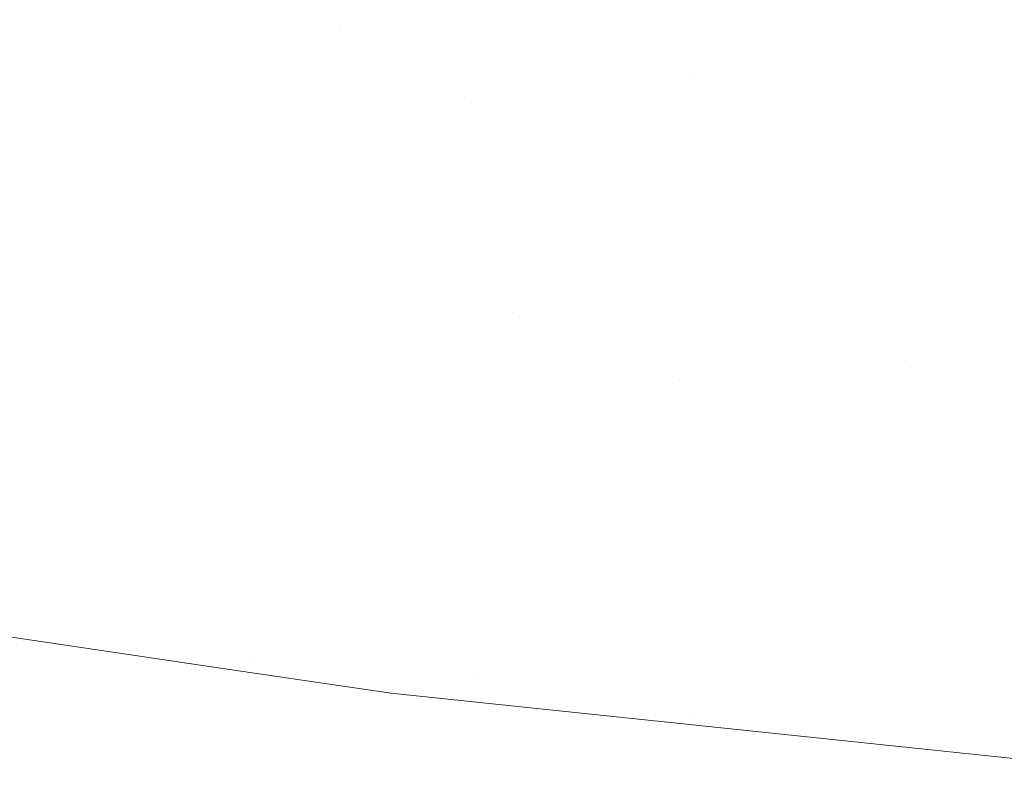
# Model space of a CAD drawing. Header units: centimetres. Extents: x -62 to 63, y 4 to 6.
# Tile 38 of 256: x -61.93 to -61.8994, y 4.202 to 4.2253. Entities that reach past the tile are written whole.
import ezdxf

# ---------------------------------------------------------------- set-up
doc = ezdxf.new("R2010")
doc.units = ezdxf.units.CM
doc.header["$LTSCALE"] = 2.54
doc.layers.add('Lucido design-1', color=7, linetype='Continuous')

# ---------------------------------------------------------------- blocks, each defined once
blk = doc.blocks.new('Gruppo-4-1')
at = {"color": 7, "linetype": 'Continuous', "lineweight": 9}
for points, invisible_edges in [([(-61.917134, 4.228326, -2276.258516), (-61.918616, 4.226704, -2276.260685), (-61.908009, 4.225106, -2276.260685), (-61.906761, 4.226764, -2276.258516)], 15), ([(-61.906761, 4.226764, -2276.985824), (-61.908009, 4.225106, -2276.983655), (-61.918616, 4.226704, -2276.983655), (-61.917134, 4.228326, -2276.985824)], 15), ([(-61.925341, 4.226037, -2276.262924), (-61.92006, 4.225124, -2276.262924), (-61.918616, 4.226704, -2276.260685), (-61.923787, 4.227597, -2276.260685)], 15), ([(-61.923787, 4.227597, -2276.983655), (-61.918616, 4.226704, -2276.983655), (-61.92006, 4.225124, -2276.981416), (-61.925341, 4.226037, -2276.981416)], 15), ([(-61.925341, 4.226037, -2276.262924), (-61.930525, 4.22701, -2276.262924), (-61.932141, 4.225514, -2276.26523), (-61.926852, 4.22452, -2276.26523)], 15), ([(-61.926852, 4.22452, -2276.979109), (-61.932141, 4.225514, -2276.979109), (-61.930525, 4.22701, -2276.981416), (-61.925341, 4.226037, -2276.981416)], 15), ([(-61.909225, 4.223492, -2276.262924), (-61.908009, 4.225106, -2276.260685), (-61.918616, 4.226704, -2276.260685), (-61.92006, 4.225124, -2276.262924)], 15), ([(-61.92006, 4.225124, -2276.981416), (-61.918616, 4.226704, -2276.983655), (-61.908009, 4.225106, -2276.983655), (-61.909225, 4.223492, -2276.981416)], 15), ([(-61.906761, 4.226764, -2276.258516), (-61.908009, 4.225106, -2276.260685), (-61.89709, 4.223774, -2276.260685), (-61.896082, 4.225461, -2276.258516)], 15), ([(-61.896082, 4.225461, -2276.985824), (-61.89709, 4.223774, -2276.983655), (-61.908009, 4.225106, -2276.983655), (-61.906761, 4.226764, -2276.985824)], 15), ([(-61.926852, 4.22452, -2276.26523), (-61.921462, 4.223589, -2276.26523), (-61.92006, 4.225124, -2276.262924), (-61.925341, 4.226037, -2276.262924)], 15), ([(-61.925341, 4.226037, -2276.981416), (-61.92006, 4.225124, -2276.981416), (-61.921462, 4.223589, -2276.979109), (-61.926852, 4.22452, -2276.979109)], 15), ([(-61.926852, 4.22452, -2276.26523), (-61.932141, 4.225514, -2276.26523), (-61.933706, 4.224065, -2276.267604), (-61.928314, 4.223052, -2276.267604)], 15), ([(-61.928314, 4.223052, -2276.976736), (-61.933706, 4.224065, -2276.976736), (-61.932141, 4.225514, -2276.979109), (-61.926852, 4.22452, -2276.979109)], 15), ([(-61.92006, 4.225124, -2276.262924), (-61.921462, 4.223589, -2276.26523), (-61.915978, 4.222723, -2276.26523)], 11), ([(-61.915978, 4.222723, -2276.979109), (-61.921462, 4.223589, -2276.979109), (-61.92006, 4.225124, -2276.981416)], 11), ([(-61.909225, 4.223492, -2276.262924), (-61.92006, 4.225124, -2276.262924), (-61.915978, 4.222723, -2276.26523)], 11), ([(-61.915978, 4.222723, -2276.979109), (-61.92006, 4.225124, -2276.981416), (-61.909225, 4.223492, -2276.981416)], 11), ([(-61.89807, 4.222131, -2276.262924), (-61.89709, 4.223774, -2276.260685), (-61.908009, 4.225106, -2276.260685), (-61.909225, 4.223492, -2276.262924)], 15), ([(-61.909225, 4.223492, -2276.981416), (-61.908009, 4.225106, -2276.983655), (-61.89709, 4.223774, -2276.983655), (-61.89807, 4.222131, -2276.981416)], 15), ([(-61.928314, 4.223052, -2276.267604), (-61.92282, 4.222103, -2276.267604), (-61.921462, 4.223589, -2276.26523), (-61.926852, 4.22452, -2276.26523)], 15), ([(-61.926852, 4.22452, -2276.979109), (-61.921462, 4.223589, -2276.979109), (-61.92282, 4.222103, -2276.976736), (-61.928314, 4.223052, -2276.976736)], 15), ([(-61.928314, 4.223052, -2276.267604), (-61.933706, 4.224065, -2276.267604), (-61.935216, 4.222667, -2276.270043), (-61.929725, 4.221636, -2276.270043)], 15), ([(-61.929725, 4.221636, -2276.974297), (-61.935216, 4.222667, -2276.974297), (-61.933706, 4.224065, -2276.976736), (-61.928314, 4.223052, -2276.976736)], 15), ([(-61.915978, 4.222723, -2276.26523), (-61.921462, 4.223589, -2276.26523), (-61.92282, 4.222103, -2276.267604), (-61.917229, 4.22122, -2276.267604)], 15), ([(-61.917229, 4.22122, -2276.976736), (-61.92282, 4.222103, -2276.976736), (-61.921462, 4.223589, -2276.979109), (-61.915978, 4.222723, -2276.979109)], 15), ([(-61.915978, 4.222723, -2276.26523), (-61.910406, 4.221924, -2276.26523), (-61.909225, 4.223492, -2276.262924)], 11), ([(-61.909225, 4.223492, -2276.981416), (-61.910406, 4.221924, -2276.979109), (-61.915978, 4.222723, -2276.979109)], 11), ([(-61.909225, 4.223492, -2276.262924), (-61.910406, 4.221924, -2276.26523), (-61.899023, 4.220535, -2276.26523), (-61.89807, 4.222131, -2276.262924)], 15), ([(-61.89807, 4.222131, -2276.981416), (-61.899023, 4.220535, -2276.979109), (-61.910406, 4.221924, -2276.979109), (-61.909225, 4.223492, -2276.981416)], 15), ([(-61.929725, 4.221636, -2276.270043), (-61.92413, 4.220669, -2276.270043), (-61.92282, 4.222103, -2276.267604), (-61.928314, 4.223052, -2276.267604)], 15), ([(-61.928314, 4.223052, -2276.976736), (-61.92282, 4.222103, -2276.976736), (-61.92413, 4.220669, -2276.974297), (-61.929725, 4.221636, -2276.974297)], 15), ([(-61.917229, 4.22122, -2276.267604), (-61.911549, 4.220406, -2276.267604), (-61.910406, 4.221924, -2276.26523), (-61.915978, 4.222723, -2276.26523)], 15), ([(-61.915978, 4.222723, -2276.979109), (-61.910406, 4.221924, -2276.979109), (-61.911549, 4.220406, -2276.976736), (-61.917229, 4.22122, -2276.976736)], 15), ([(-61.929725, 4.221636, -2276.270043), (-61.935216, 4.222667, -2276.270043), (-61.936668, 4.221323, -2276.272546), (-61.931082, 4.220274, -2276.272546)], 15), ([(-61.931082, 4.220274, -2276.971794), (-61.936668, 4.221323, -2276.971794), (-61.935216, 4.222667, -2276.974297), (-61.929725, 4.221636, -2276.974297)], 15), ([(-61.917229, 4.22122, -2276.267604), (-61.92282, 4.222103, -2276.267604), (-61.92413, 4.220669, -2276.270043), (-61.918437, 4.21977, -2276.270043)], 15), ([(-61.918437, 4.21977, -2276.974297), (-61.92413, 4.220669, -2276.974297), (-61.92282, 4.222103, -2276.976736), (-61.917229, 4.22122, -2276.976736)], 15), ([(-61.899946, 4.21899, -2276.267604), (-61.899023, 4.220535, -2276.26523), (-61.910406, 4.221924, -2276.26523), (-61.911549, 4.220406, -2276.267604)], 15), ([(-61.911549, 4.220406, -2276.976736), (-61.910406, 4.221924, -2276.979109), (-61.899023, 4.220535, -2276.979109), (-61.899946, 4.21899, -2276.976736)], 15), ([(-61.931082, 4.220274, -2276.272546), (-61.92539, 4.21929, -2276.272546), (-61.92413, 4.220669, -2276.270043), (-61.929725, 4.221636, -2276.270043)], 15), ([(-61.929725, 4.221636, -2276.974297), (-61.92413, 4.220669, -2276.974297), (-61.92539, 4.21929, -2276.971794), (-61.931082, 4.220274, -2276.971794)], 15), ([(-61.918437, 4.21977, -2276.270043), (-61.912652, 4.21894, -2276.270043), (-61.911549, 4.220406, -2276.267604), (-61.917229, 4.22122, -2276.267604)], 15), ([(-61.917229, 4.22122, -2276.976736), (-61.911549, 4.220406, -2276.976736), (-61.912652, 4.21894, -2276.974297), (-61.918437, 4.21977, -2276.974297)], 15), ([(-61.918437, 4.21977, -2276.270043), (-61.92413, 4.220669, -2276.270043), (-61.92539, 4.21929, -2276.272546), (-61.919598, 4.218376, -2276.272546)], 15), ([(-61.919598, 4.218376, -2276.971794), (-61.92539, 4.21929, -2276.971794), (-61.92413, 4.220669, -2276.974297), (-61.918437, 4.21977, -2276.974297)], 15), ([(-61.932381, 4.218969, -2276.275111), (-61.926596, 4.21797, -2276.275111), (-61.92539, 4.21929, -2276.272546), (-61.931082, 4.220274, -2276.272546)], 15), ([(-61.931082, 4.220274, -2276.971794), (-61.92539, 4.21929, -2276.971794), (-61.926596, 4.21797, -2276.969229), (-61.932381, 4.218969, -2276.969229)], 15), ([(-61.911549, 4.220406, -2276.267604), (-61.912652, 4.21894, -2276.270043), (-61.900836, 4.217498, -2276.270043), (-61.899946, 4.21899, -2276.267604)], 15), ([(-61.899946, 4.21899, -2276.976736), (-61.900836, 4.217498, -2276.974297), (-61.912652, 4.21894, -2276.974297), (-61.911549, 4.220406, -2276.976736)], 15), ([(-61.888069, 4.217871, -2276.267604), (-61.887372, 4.219438, -2276.26523), (-61.899023, 4.220535, -2276.26523), (-61.899946, 4.21899, -2276.267604)], 15), ([(-61.899946, 4.21899, -2276.976736), (-61.899023, 4.220535, -2276.979109), (-61.887372, 4.219438, -2276.979109), (-61.888069, 4.217871, -2276.976736)], 15), ([(-61.919598, 4.218376, -2276.272546), (-61.913713, 4.217531, -2276.272546), (-61.912652, 4.21894, -2276.270043), (-61.918437, 4.21977, -2276.270043)], 15), ([(-61.918437, 4.21977, -2276.974297), (-61.912652, 4.21894, -2276.974297), (-61.913713, 4.217531, -2276.971794), (-61.919598, 4.218376, -2276.971794)], 15), ([(-61.919598, 4.218376, -2276.272546), (-61.92539, 4.21929, -2276.272546), (-61.926596, 4.21797, -2276.275111), (-61.92071, 4.21704, -2276.275111)], 15), ([(-61.92071, 4.21704, -2276.969229), (-61.926596, 4.21797, -2276.969229), (-61.92539, 4.21929, -2276.971794), (-61.919598, 4.218376, -2276.971794)], 15), ([(-61.93362, 4.217726, -2276.277736), (-61.927747, 4.216711, -2276.277736), (-61.926596, 4.21797, -2276.275111), (-61.932381, 4.218969, -2276.275111)], 15), ([(-61.932381, 4.218969, -2276.969229), (-61.926596, 4.21797, -2276.969229), (-61.927747, 4.216711, -2276.966604), (-61.93362, 4.217726, -2276.966604)], 15), ([(-61.901692, 4.216065, -2276.272546), (-61.900836, 4.217498, -2276.270043), (-61.912652, 4.21894, -2276.270043), (-61.913713, 4.217531, -2276.272546)], 15), ([(-61.913713, 4.217531, -2276.971794), (-61.912652, 4.21894, -2276.974297), (-61.900836, 4.217498, -2276.974297), (-61.901692, 4.216065, -2276.971794)], 15), ([(-61.899946, 4.21899, -2276.267604), (-61.900836, 4.217498, -2276.270043), (-61.888741, 4.21636, -2276.270043), (-61.888069, 4.217871, -2276.267604)], 15), ([(-61.888069, 4.217871, -2276.976736), (-61.888741, 4.21636, -2276.974297), (-61.900836, 4.217498, -2276.974297), (-61.899946, 4.21899, -2276.976736)], 15), ([(-61.92071, 4.21704, -2276.275111), (-61.914729, 4.216182, -2276.275111), (-61.913713, 4.217531, -2276.272546), (-61.919598, 4.218376, -2276.272546)], 15), ([(-61.919598, 4.218376, -2276.971794), (-61.913713, 4.217531, -2276.971794), (-61.914729, 4.216182, -2276.969229), (-61.92071, 4.21704, -2276.969229)], 15), ([(-61.92071, 4.21704, -2276.275111), (-61.926596, 4.21797, -2276.275111), (-61.927747, 4.216711, -2276.277736), (-61.92177, 4.215767, -2276.277736)], 15), ([(-61.92177, 4.215767, -2276.966604), (-61.927747, 4.216711, -2276.966604), (-61.926596, 4.21797, -2276.969229), (-61.92071, 4.21704, -2276.969229)], 15), ([(-61.934795, 4.216546, -2276.280418), (-61.928837, 4.215517, -2276.280418), (-61.927747, 4.216711, -2276.277736), (-61.93362, 4.217726, -2276.277736)], 15), ([(-61.93362, 4.217726, -2276.966604), (-61.927747, 4.216711, -2276.966604), (-61.928837, 4.215517, -2276.963922), (-61.934795, 4.216546, -2276.963922)], 15), ([(-61.913713, 4.217531, -2276.272546), (-61.914729, 4.216182, -2276.275111), (-61.902512, 4.214692, -2276.275111), (-61.901692, 4.216065, -2276.272546)], 15), ([(-61.901692, 4.216065, -2276.971794), (-61.902512, 4.214692, -2276.969229), (-61.914729, 4.216182, -2276.969229), (-61.913713, 4.217531, -2276.971794)], 15), ([(-61.889388, 4.214906, -2276.272546), (-61.888741, 4.21636, -2276.270043), (-61.900836, 4.217498, -2276.270043), (-61.901692, 4.216065, -2276.272546)], 15), ([(-61.901692, 4.216065, -2276.971794), (-61.900836, 4.217498, -2276.974297), (-61.888741, 4.21636, -2276.974297), (-61.889388, 4.214906, -2276.971794)], 15), ([(-61.92177, 4.215767, -2276.277736), (-61.915698, 4.214896, -2276.277736), (-61.914729, 4.216182, -2276.275111), (-61.92071, 4.21704, -2276.275111)], 15), ([(-61.92071, 4.21704, -2276.969229), (-61.914729, 4.216182, -2276.969229), (-61.915698, 4.214896, -2276.966604), (-61.92177, 4.215767, -2276.966604)], 15), ([(-61.92177, 4.215767, -2276.277736), (-61.927747, 4.216711, -2276.277736), (-61.928837, 4.215517, -2276.280418), (-61.922776, 4.21456, -2276.280418)], 15), ([(-61.922776, 4.21456, -2276.963922), (-61.928837, 4.215517, -2276.963922), (-61.927747, 4.216711, -2276.966604), (-61.92177, 4.215767, -2276.966604)], 15), ([(-61.935903, 4.215434, -2276.283155), (-61.929867, 4.214391, -2276.283155), (-61.928837, 4.215517, -2276.280418), (-61.934795, 4.216546, -2276.280418)], 15), ([(-61.934795, 4.216546, -2276.963922), (-61.928837, 4.215517, -2276.963922), (-61.929867, 4.214391, -2276.961185), (-61.935903, 4.215434, -2276.961185)], 15), ([(-61.914729, 4.216182, -2276.275111), (-61.915698, 4.214896, -2276.277736), (-61.909536, 4.214101, -2276.277736)], 11), ([(-61.909536, 4.214101, -2276.966604), (-61.915698, 4.214896, -2276.966604), (-61.914729, 4.216182, -2276.969229)], 11), ([(-61.902512, 4.214692, -2276.275111), (-61.914729, 4.216182, -2276.275111), (-61.909536, 4.214101, -2276.277736)], 11), ([(-61.909536, 4.214101, -2276.966604), (-61.914729, 4.216182, -2276.969229), (-61.902512, 4.214692, -2276.969229)], 11), ([(-61.901692, 4.216065, -2276.272546), (-61.902512, 4.214692, -2276.275111), (-61.890007, 4.213514, -2276.275111), (-61.889388, 4.214906, -2276.272546)], 15), ([(-61.889388, 4.214906, -2276.971794), (-61.890007, 4.213514, -2276.969229), (-61.902512, 4.214692, -2276.969229), (-61.901692, 4.216065, -2276.971794)], 15), ([(-61.922776, 4.21456, -2276.280418), (-61.916616, 4.213676, -2276.280418), (-61.915698, 4.214896, -2276.277736), (-61.92177, 4.215767, -2276.277736)], 15), ([(-61.92177, 4.215767, -2276.966604), (-61.915698, 4.214896, -2276.966604), (-61.916616, 4.213676, -2276.963922), (-61.922776, 4.21456, -2276.963922)], 15), ([(-61.936942, 4.214391, -2276.285944), (-61.930831, 4.213336, -2276.285944), (-61.929867, 4.214391, -2276.283155), (-61.935903, 4.215434, -2276.283155)], 15), ([(-61.935903, 4.215434, -2276.961185), (-61.929867, 4.214391, -2276.961185), (-61.930831, 4.213336, -2276.958396), (-61.936942, 4.214391, -2276.958396)], 15), ([(-61.922776, 4.21456, -2276.280418), (-61.928837, 4.215517, -2276.280418), (-61.929867, 4.214391, -2276.283155), (-61.923724, 4.213421, -2276.283155)], 15), ([(-61.923724, 4.213421, -2276.961185), (-61.929867, 4.214391, -2276.961185), (-61.928837, 4.215517, -2276.963922), (-61.922776, 4.21456, -2276.963922)], 15), ([(-61.909536, 4.214101, -2276.277736), (-61.915698, 4.214896, -2276.277736), (-61.916616, 4.213676, -2276.280418), (-61.910367, 4.212869, -2276.280418)], 15), ([(-61.910367, 4.212869, -2276.963922), (-61.916616, 4.213676, -2276.963922), (-61.915698, 4.214896, -2276.966604), (-61.909536, 4.214101, -2276.966604)], 15), ([(-61.923724, 4.213421, -2276.283155), (-61.917483, 4.212526, -2276.283155), (-61.916616, 4.213676, -2276.280418), (-61.922776, 4.21456, -2276.280418)], 15), ([(-61.922776, 4.21456, -2276.963922), (-61.916616, 4.213676, -2276.963922), (-61.917483, 4.212526, -2276.961185), (-61.923724, 4.213421, -2276.961185)], 15), ([(-61.909536, 4.214101, -2276.277736), (-61.903293, 4.213383, -2276.277736), (-61.902512, 4.214692, -2276.275111)], 11), ([(-61.902512, 4.214692, -2276.969229), (-61.903293, 4.213383, -2276.966604), (-61.909536, 4.214101, -2276.966604)], 11), ([(-61.890597, 4.212187, -2276.277736), (-61.890007, 4.213514, -2276.275111), (-61.902512, 4.214692, -2276.275111), (-61.903293, 4.213383, -2276.277736)], 15), ([(-61.903293, 4.213383, -2276.966604), (-61.902512, 4.214692, -2276.969229), (-61.890007, 4.213514, -2276.969229), (-61.890597, 4.212187, -2276.966604)], 15), ([(-61.923724, 4.213421, -2276.283155), (-61.929867, 4.214391, -2276.283155), (-61.930831, 4.213336, -2276.285944), (-61.924613, 4.212353, -2276.285944)], 15), ([(-61.924613, 4.212353, -2276.958396), (-61.930831, 4.213336, -2276.958396), (-61.929867, 4.214391, -2276.961185), (-61.923724, 4.213421, -2276.961185)], 15), ([(-61.910367, 4.212869, -2276.280418), (-61.904035, 4.212141, -2276.280418), (-61.903293, 4.213383, -2276.277736), (-61.909536, 4.214101, -2276.277736)], 15), ([(-61.909536, 4.214101, -2276.966604), (-61.903293, 4.213383, -2276.966604), (-61.904035, 4.212141, -2276.963922), (-61.910367, 4.212869, -2276.963922)], 15), ([(-61.910367, 4.212869, -2276.280418), (-61.916616, 4.213676, -2276.280418), (-61.917483, 4.212526, -2276.283155), (-61.91115, 4.211708, -2276.283155)], 15), ([(-61.91115, 4.211708, -2276.961185), (-61.917483, 4.212526, -2276.961185), (-61.916616, 4.213676, -2276.963922), (-61.910367, 4.212869, -2276.963922)], 15), ([(-61.924613, 4.212353, -2276.285944), (-61.930831, 4.213336, -2276.285944), (-61.931728, 4.212353, -2276.288781), (-61.92544, 4.21136, -2276.288781)], 15), ([(-61.92544, 4.21136, -2276.955559), (-61.931728, 4.212353, -2276.955559), (-61.930831, 4.213336, -2276.958396), (-61.924613, 4.212353, -2276.958396)], 15), ([(-61.924613, 4.212353, -2276.285944), (-61.918295, 4.211447, -2276.285944), (-61.917483, 4.212526, -2276.283155), (-61.923724, 4.213421, -2276.283155)], 15), ([(-61.923724, 4.213421, -2276.961185), (-61.917483, 4.212526, -2276.961185), (-61.918295, 4.211447, -2276.958396), (-61.924613, 4.212353, -2276.958396)], 15), ([(-61.903293, 4.213383, -2276.277736), (-61.904035, 4.212141, -2276.280418), (-61.891157, 4.210929, -2276.280418), (-61.890597, 4.212187, -2276.277736)], 15), ([(-61.890597, 4.212187, -2276.966604), (-61.891157, 4.210929, -2276.963922), (-61.904035, 4.212141, -2276.963922), (-61.903293, 4.213383, -2276.966604)], 15), ([(-61.91115, 4.211708, -2276.283155), (-61.904734, 4.21097, -2276.283155), (-61.904035, 4.212141, -2276.280418), (-61.910367, 4.212869, -2276.280418)], 15), ([(-61.910367, 4.212869, -2276.963922), (-61.904035, 4.212141, -2276.963922), (-61.904734, 4.21097, -2276.961185), (-61.91115, 4.211708, -2276.961185)], 15), ([(-61.92544, 4.21136, -2276.288781), (-61.931728, 4.212353, -2276.288781), (-61.932556, 4.211447, -2276.291665), (-61.926203, 4.210444, -2276.291665)], 15), ([(-61.926203, 4.210444, -2276.952675), (-61.932556, 4.211447, -2276.952675), (-61.931728, 4.212353, -2276.955559), (-61.92544, 4.21136, -2276.955559)], 15), ([(-61.92544, 4.21136, -2276.288781), (-61.919051, 4.210444, -2276.288781), (-61.918295, 4.211447, -2276.285944), (-61.924613, 4.212353, -2276.285944)], 15), ([(-61.924613, 4.212353, -2276.958396), (-61.918295, 4.211447, -2276.958396), (-61.919051, 4.210444, -2276.955559), (-61.92544, 4.21136, -2276.955559)], 15), ([(-61.91115, 4.211708, -2276.283155), (-61.917483, 4.212526, -2276.283155), (-61.918295, 4.211447, -2276.285944), (-61.911884, 4.210619, -2276.285944)], 15), ([(-61.911884, 4.210619, -2276.958396), (-61.918295, 4.211447, -2276.958396), (-61.917483, 4.212526, -2276.961185), (-61.91115, 4.211708, -2276.961185)], 15), ([(-61.891684, 4.209741, -2276.283155), (-61.891157, 4.210929, -2276.280418), (-61.904035, 4.212141, -2276.280418), (-61.904734, 4.21097, -2276.283155)], 15), ([(-61.904734, 4.21097, -2276.961185), (-61.904035, 4.212141, -2276.963922), (-61.891157, 4.210929, -2276.963922), (-61.891684, 4.209741, -2276.961185)], 15), ([(-61.911884, 4.210619, -2276.285944), (-61.905389, 4.209872, -2276.285944), (-61.904734, 4.21097, -2276.283155), (-61.91115, 4.211708, -2276.283155)], 15), ([(-61.91115, 4.211708, -2276.961185), (-61.904734, 4.21097, -2276.961185), (-61.905389, 4.209872, -2276.958396), (-61.911884, 4.210619, -2276.958396)], 15), ([(-61.926203, 4.210444, -2276.291665), (-61.932556, 4.211447, -2276.291665), (-61.933313, 4.210619, -2276.29459), (-61.9269, 4.209606, -2276.29459)], 15), ([(-61.9269, 4.209606, -2276.94975), (-61.933313, 4.210619, -2276.94975), (-61.932556, 4.211447, -2276.952675), (-61.926203, 4.210444, -2276.952675)], 15), ([(-61.911884, 4.210619, -2276.285944), (-61.918295, 4.211447, -2276.285944), (-61.919051, 4.210444, -2276.288781), (-61.912568, 4.209606, -2276.288781)], 15), ([(-61.912568, 4.209606, -2276.955559), (-61.919051, 4.210444, -2276.955559), (-61.918295, 4.211447, -2276.958396), (-61.911884, 4.210619, -2276.958396)], 15), ([(-61.926203, 4.210444, -2276.291665), (-61.919748, 4.209518, -2276.291665), (-61.919051, 4.210444, -2276.288781), (-61.92544, 4.21136, -2276.288781)], 15), ([(-61.92544, 4.21136, -2276.955559), (-61.919051, 4.210444, -2276.955559), (-61.919748, 4.209518, -2276.952675), (-61.926203, 4.210444, -2276.952675)], 15), ([(-61.904734, 4.21097, -2276.283155), (-61.905389, 4.209872, -2276.285944), (-61.892179, 4.208629, -2276.285944), (-61.891684, 4.209741, -2276.283155)], 15), ([(-61.891684, 4.209741, -2276.961185), (-61.892179, 4.208629, -2276.958396), (-61.905389, 4.209872, -2276.958396), (-61.904734, 4.21097, -2276.961185)], 15), ([(-61.9269, 4.209606, -2276.29459), (-61.933313, 4.210619, -2276.29459), (-61.933995, 4.209872, -2276.297555), (-61.927529, 4.208851, -2276.297555)], 15), ([(-61.927529, 4.208851, -2276.946785), (-61.933995, 4.209872, -2276.946785), (-61.933313, 4.210619, -2276.94975), (-61.9269, 4.209606, -2276.94975)], 15), ([(-61.912568, 4.209606, -2276.288781), (-61.905999, 4.208851, -2276.288781), (-61.905389, 4.209872, -2276.285944), (-61.911884, 4.210619, -2276.285944)], 15), ([(-61.911884, 4.210619, -2276.958396), (-61.905389, 4.209872, -2276.958396), (-61.905999, 4.208851, -2276.955559), (-61.912568, 4.209606, -2276.955559)], 15), ([(-61.9269, 4.209606, -2276.29459), (-61.920385, 4.208672, -2276.29459), (-61.919748, 4.209518, -2276.291665), (-61.926203, 4.210444, -2276.291665)], 15), ([(-61.926203, 4.210444, -2276.952675), (-61.919748, 4.209518, -2276.952675), (-61.920385, 4.208672, -2276.94975), (-61.9269, 4.209606, -2276.94975)], 15), ([(-61.912568, 4.209606, -2276.288781), (-61.919051, 4.210444, -2276.288781), (-61.919748, 4.209518, -2276.291665), (-61.913198, 4.208672, -2276.291665)], 15), ([(-61.913198, 4.208672, -2276.952675), (-61.919748, 4.209518, -2276.952675), (-61.919051, 4.210444, -2276.955559), (-61.912568, 4.209606, -2276.955559)], 15), ([(-61.927529, 4.208851, -2276.297555), (-61.933995, 4.209872, -2276.297555), (-61.934602, 4.209208, -2276.300554), (-61.928089, 4.208179, -2276.300554)], 15), ([(-61.928089, 4.208179, -2276.943786), (-61.934602, 4.209208, -2276.943786), (-61.933995, 4.209872, -2276.946785), (-61.927529, 4.208851, -2276.946785)], 15), ([(-61.89264, 4.207593, -2276.288781), (-61.892179, 4.208629, -2276.285944), (-61.905389, 4.209872, -2276.285944), (-61.905999, 4.208851, -2276.288781)], 15), ([(-61.905999, 4.208851, -2276.955559), (-61.905389, 4.209872, -2276.958396), (-61.892179, 4.208629, -2276.958396), (-61.89264, 4.207593, -2276.955559)], 15), ([(-61.927529, 4.208851, -2276.297555), (-61.920959, 4.207909, -2276.297555), (-61.920385, 4.208672, -2276.29459), (-61.9269, 4.209606, -2276.29459)], 15), ([(-61.9269, 4.209606, -2276.94975), (-61.920385, 4.208672, -2276.94975), (-61.920959, 4.207909, -2276.946785), (-61.927529, 4.208851, -2276.946785)], 15), ([(-61.913198, 4.208672, -2276.291665), (-61.906562, 4.207909, -2276.291665), (-61.905999, 4.208851, -2276.288781), (-61.912568, 4.209606, -2276.288781)], 15), ([(-61.912568, 4.209606, -2276.955559), (-61.905999, 4.208851, -2276.955559), (-61.906562, 4.207909, -2276.952675), (-61.913198, 4.208672, -2276.952675)], 15), ([(-61.913198, 4.208672, -2276.291665), (-61.919748, 4.209518, -2276.291665), (-61.920385, 4.208672, -2276.29459), (-61.913774, 4.207818, -2276.29459)], 15), ([(-61.913774, 4.207818, -2276.94975), (-61.920385, 4.208672, -2276.94975), (-61.919748, 4.209518, -2276.952675), (-61.913198, 4.208672, -2276.952675)], 15), ([(-61.928089, 4.208179, -2276.300554), (-61.934602, 4.209208, -2276.300554), (-61.935132, 4.208629, -2276.303583), (-61.928577, 4.207593, -2276.303583)], 15), ([(-61.928577, 4.207593, -2276.940757), (-61.935132, 4.208629, -2276.940757), (-61.934602, 4.209208, -2276.943786), (-61.928089, 4.208179, -2276.943786)], 15), ([(-61.928089, 4.208179, -2276.300554), (-61.921471, 4.20723, -2276.300554), (-61.920959, 4.207909, -2276.297555), (-61.927529, 4.208851, -2276.297555)], 15), ([(-61.927529, 4.208851, -2276.946785), (-61.920959, 4.207909, -2276.946785), (-61.921471, 4.20723, -2276.943786), (-61.928089, 4.208179, -2276.943786)], 15), ([(-61.913774, 4.207818, -2276.29459), (-61.920385, 4.208672, -2276.29459), (-61.920959, 4.207909, -2276.297555), (-61.914293, 4.207048, -2276.297555)], 15), ([(-61.914293, 4.207048, -2276.946785), (-61.920959, 4.207909, -2276.946785), (-61.920385, 4.208672, -2276.94975), (-61.913774, 4.207818, -2276.94975)], 15), ([(-61.913774, 4.207818, -2276.29459), (-61.907076, 4.207048, -2276.29459), (-61.906562, 4.207909, -2276.291665), (-61.913198, 4.208672, -2276.291665)], 15), ([(-61.913198, 4.208672, -2276.952675), (-61.906562, 4.207909, -2276.952675), (-61.907076, 4.207048, -2276.94975), (-61.913774, 4.207818, -2276.94975)], 15), ([(-61.905999, 4.208851, -2276.288781), (-61.906562, 4.207909, -2276.291665), (-61.893065, 4.206638, -2276.291665), (-61.89264, 4.207593, -2276.288781)], 15), ([(-61.89264, 4.207593, -2276.955559), (-61.893065, 4.206638, -2276.952675), (-61.906562, 4.207909, -2276.952675), (-61.905999, 4.208851, -2276.955559)], 15), ([(-61.928577, 4.207593, -2276.303583), (-61.935132, 4.208629, -2276.303583), (-61.935582, 4.208135, -2276.30664), (-61.928992, 4.207094, -2276.30664)], 15), ([(-61.928992, 4.207094, -2276.9377), (-61.935582, 4.208135, -2276.9377), (-61.935132, 4.208629, -2276.940757), (-61.928577, 4.207593, -2276.940757)], 15), ([(-61.928992, 4.207094, -2276.30664), (-61.935582, 4.208135, -2276.30664), (-61.935953, 4.20773, -2276.309719), (-61.929334, 4.206684, -2276.309719)], 15), ([(-61.929334, 4.206684, -2276.934621), (-61.935953, 4.20773, -2276.934621), (-61.935582, 4.208135, -2276.9377), (-61.928992, 4.207094, -2276.9377)], 15), ([(-61.928577, 4.207593, -2276.303583), (-61.921916, 4.206638, -2276.303583), (-61.921471, 4.20723, -2276.300554), (-61.928089, 4.208179, -2276.300554)], 15), ([(-61.928089, 4.208179, -2276.943786), (-61.921471, 4.20723, -2276.943786), (-61.921916, 4.206638, -2276.940757), (-61.928577, 4.207593, -2276.940757)], 15), ([(-61.929334, 4.206684, -2276.309719), (-61.935953, 4.20773, -2276.309719), (-61.936242, 4.207413, -2276.312816), (-61.9296, 4.206364, -2276.312816)], 15), ([(-61.9296, 4.206364, -2276.931524), (-61.936242, 4.207413, -2276.931524), (-61.935953, 4.20773, -2276.934621), (-61.929334, 4.206684, -2276.934621)], 15), ([(-61.914293, 4.207048, -2276.297555), (-61.920959, 4.207909, -2276.297555), (-61.921471, 4.20723, -2276.300554), (-61.914755, 4.206363, -2276.300554)], 15), ([(-61.914755, 4.206363, -2276.943786), (-61.921471, 4.20723, -2276.943786), (-61.920959, 4.207909, -2276.946785), (-61.914293, 4.207048, -2276.946785)], 15), ([(-61.914293, 4.207048, -2276.297555), (-61.907539, 4.206271, -2276.297555), (-61.907076, 4.207048, -2276.29459), (-61.913774, 4.207818, -2276.29459)], 15), ([(-61.913774, 4.207818, -2276.94975), (-61.907076, 4.207048, -2276.94975), (-61.907539, 4.206271, -2276.946785), (-61.914293, 4.207048, -2276.946785)], 15), ([(-61.893453, 4.205765, -2276.29459), (-61.893065, 4.206638, -2276.291665), (-61.906562, 4.207909, -2276.291665), (-61.907076, 4.207048, -2276.29459)], 15), ([(-61.907076, 4.207048, -2276.94975), (-61.906562, 4.207909, -2276.952675), (-61.893065, 4.206638, -2276.952675), (-61.893453, 4.205765, -2276.94975)], 15), ([(-61.9296, 4.206364, -2276.312816), (-61.936242, 4.207413, -2276.312816), (-61.936449, 4.207186, -2276.315926), (-61.929791, 4.206135, -2276.315926)], 15), ([(-61.929791, 4.206135, -2276.928414), (-61.936449, 4.207186, -2276.928414), (-61.936242, 4.207413, -2276.931524), (-61.9296, 4.206364, -2276.931524)], 15), ([(-61.928992, 4.207094, -2276.30664), (-61.922296, 4.206134, -2276.30664), (-61.921916, 4.206638, -2276.303583), (-61.928577, 4.207593, -2276.303583)], 15), ([(-61.928577, 4.207593, -2276.940757), (-61.921916, 4.206638, -2276.940757), (-61.922296, 4.206134, -2276.9377), (-61.928992, 4.207094, -2276.9377)], 15), ([(-61.929791, 4.206135, -2276.315926), (-61.936449, 4.207186, -2276.315926), (-61.936574, 4.20705, -2276.319046), (-61.929906, 4.205997, -2276.319046)], 15), ([(-61.929906, 4.205997, -2276.925294), (-61.936574, 4.20705, -2276.925294), (-61.936449, 4.207186, -2276.928414), (-61.929791, 4.206135, -2276.928414)], 15), ([(-61.914755, 4.206363, -2276.300554), (-61.921471, 4.20723, -2276.300554), (-61.921916, 4.206638, -2276.303583), (-61.915159, 4.205765, -2276.303583)], 15), ([(-61.915159, 4.205765, -2276.940757), (-61.921916, 4.206638, -2276.940757), (-61.921471, 4.20723, -2276.943786), (-61.914755, 4.206363, -2276.943786)], 15), ([(-61.929906, 4.205997, -2276.319046), (-61.936574, 4.20705, -2276.319046), (-61.936609, 4.207047, -2276.32217)], 11), ([(-61.936609, 4.207047, -2276.92217), (-61.936574, 4.20705, -2276.925294), (-61.929906, 4.205997, -2276.925294)], 11), ([(-61.929906, 4.205997, -2276.319046), (-61.936609, 4.207047, -2276.32217), (-61.923155, 4.205055, -2276.32217)], 9), ([(-61.936609, 4.207047, -2276.92217), (-61.923155, 4.205055, -2276.92217), (-61.923155, 4.205055, -2276.32217), (-61.936609, 4.207047, -2276.32217)], 10), ([(-61.923155, 4.205055, -2276.92217), (-61.936609, 4.207047, -2276.92217), (-61.929906, 4.205997, -2276.925294)], 10), ([(-61.929334, 4.206684, -2276.309719), (-61.922608, 4.20572, -2276.309719), (-61.922296, 4.206134, -2276.30664), (-61.928992, 4.207094, -2276.30664)], 15), ([(-61.928992, 4.207094, -2276.9377), (-61.922296, 4.206134, -2276.9377), (-61.922608, 4.20572, -2276.934621), (-61.929334, 4.206684, -2276.934621)], 15), ([(-61.914755, 4.206363, -2276.300554), (-61.907952, 4.20558, -2276.300554), (-61.907539, 4.206271, -2276.297555), (-61.914293, 4.207048, -2276.297555)], 15), ([(-61.914293, 4.207048, -2276.946785), (-61.907539, 4.206271, -2276.946785), (-61.907952, 4.20558, -2276.943786), (-61.914755, 4.206363, -2276.943786)], 15), ([(-61.907076, 4.207048, -2276.29459), (-61.907539, 4.206271, -2276.297555), (-61.893803, 4.204978, -2276.297555), (-61.893453, 4.205765, -2276.29459)], 15), ([(-61.893453, 4.205765, -2276.94975), (-61.893803, 4.204978, -2276.946785), (-61.907539, 4.206271, -2276.946785), (-61.907076, 4.207048, -2276.94975)], 15), ([(-61.9296, 4.206364, -2276.312816), (-61.922852, 4.205396, -2276.312816), (-61.922608, 4.20572, -2276.309719), (-61.929334, 4.206684, -2276.309719)], 15), ([(-61.929334, 4.206684, -2276.934621), (-61.922608, 4.20572, -2276.934621), (-61.922852, 4.205396, -2276.931524), (-61.9296, 4.206364, -2276.931524)], 15), ([(-61.915159, 4.205765, -2276.303583), (-61.921916, 4.206638, -2276.303583), (-61.922296, 4.206134, -2276.30664), (-61.915502, 4.205257, -2276.30664)], 15), ([(-61.915502, 4.205257, -2276.9377), (-61.922296, 4.206134, -2276.9377), (-61.921916, 4.206638, -2276.940757), (-61.915159, 4.205765, -2276.940757)], 15), ([(-61.929791, 4.206135, -2276.315926), (-61.923026, 4.205164, -2276.315926), (-61.922852, 4.205396, -2276.312816), (-61.9296, 4.206364, -2276.312816)], 15), ([(-61.9296, 4.206364, -2276.931524), (-61.922852, 4.205396, -2276.931524), (-61.923026, 4.205164, -2276.928414), (-61.929791, 4.206135, -2276.928414)], 15), ([(-61.915159, 4.205765, -2276.303583), (-61.908312, 4.204978, -2276.303583), (-61.907952, 4.20558, -2276.300554), (-61.914755, 4.206363, -2276.300554)], 15), ([(-61.914755, 4.206363, -2276.943786), (-61.907952, 4.20558, -2276.943786), (-61.908312, 4.204978, -2276.940757), (-61.915159, 4.205765, -2276.940757)], 15), ([(-61.894114, 4.204278, -2276.300554), (-61.893803, 4.204978, -2276.297555), (-61.907539, 4.206271, -2276.297555), (-61.907952, 4.20558, -2276.300554)], 15), ([(-61.907952, 4.20558, -2276.943786), (-61.907539, 4.206271, -2276.946785), (-61.893803, 4.204978, -2276.946785), (-61.894114, 4.204278, -2276.943786)], 15), ([(-61.929906, 4.205997, -2276.319046), (-61.923131, 4.205025, -2276.319046), (-61.923026, 4.205164, -2276.315926), (-61.929791, 4.206135, -2276.315926)], 15), ([(-61.929791, 4.206135, -2276.928414), (-61.923026, 4.205164, -2276.928414), (-61.923131, 4.205025, -2276.925294), (-61.929906, 4.205997, -2276.925294)], 15), ([(-61.923155, 4.205055, -2276.32217), (-61.923131, 4.205025, -2276.319046), (-61.929906, 4.205997, -2276.319046)], 11), ([(-61.929906, 4.205997, -2276.925294), (-61.923131, 4.205025, -2276.925294), (-61.923155, 4.205055, -2276.92217)], 11), ([(-61.915502, 4.205257, -2276.30664), (-61.922296, 4.206134, -2276.30664), (-61.922608, 4.20572, -2276.309719), (-61.915784, 4.204838, -2276.309719)], 15), ([(-61.915784, 4.204838, -2276.934621), (-61.922608, 4.20572, -2276.934621), (-61.922296, 4.206134, -2276.9377), (-61.915502, 4.205257, -2276.9377)], 15), ([(-61.915784, 4.204838, -2276.309719), (-61.922608, 4.20572, -2276.309719), (-61.922852, 4.205396, -2276.312816)], 11), ([(-61.922852, 4.205396, -2276.931524), (-61.922608, 4.20572, -2276.934621), (-61.915784, 4.204838, -2276.934621)], 11), ([(-61.915502, 4.205257, -2276.30664), (-61.908618, 4.204465, -2276.30664), (-61.908312, 4.204978, -2276.303583), (-61.915159, 4.205765, -2276.303583)], 15), ([(-61.915159, 4.205765, -2276.940757), (-61.908312, 4.204978, -2276.940757), (-61.908618, 4.204465, -2276.9377), (-61.915502, 4.205257, -2276.9377)], 15), ([(-61.907952, 4.20558, -2276.300554), (-61.908312, 4.204978, -2276.303583), (-61.894386, 4.203667, -2276.303583), (-61.894114, 4.204278, -2276.300554)], 15), ([(-61.894114, 4.204278, -2276.943786), (-61.894386, 4.203667, -2276.940757), (-61.908312, 4.204978, -2276.940757), (-61.907952, 4.20558, -2276.943786)], 15), ([(-61.922852, 4.205396, -2276.312816), (-61.923026, 4.205164, -2276.315926), (-61.909207, 4.203478, -2276.315926), (-61.909066, 4.203714, -2276.312816)], 15), ([(-61.909066, 4.203714, -2276.931524), (-61.909207, 4.203478, -2276.928414), (-61.923026, 4.205164, -2276.928414), (-61.922852, 4.205396, -2276.931524)], 15), ([(-61.922852, 4.205396, -2276.312816), (-61.909066, 4.203714, -2276.312816), (-61.915784, 4.204838, -2276.309719)], 11), ([(-61.915784, 4.204838, -2276.934621), (-61.909066, 4.203714, -2276.931524), (-61.922852, 4.205396, -2276.931524)], 11), ([(-61.923131, 4.205025, -2276.319046), (-61.923155, 4.205055, -2276.32217), (-61.918496, 4.204365, -2276.32217)], 9), ([(-61.923155, 4.205055, -2276.92217), (-61.918496, 4.204365, -2276.92217), (-61.918496, 4.204365, -2276.32217), (-61.923155, 4.205055, -2276.32217)], 10), ([(-61.918496, 4.204365, -2276.92217), (-61.923155, 4.205055, -2276.92217), (-61.923131, 4.205025, -2276.925294)], 10), ([(-61.909292, 4.203336, -2276.319046), (-61.909207, 4.203478, -2276.315926), (-61.923026, 4.205164, -2276.315926), (-61.923131, 4.205025, -2276.319046)], 15), ([(-61.923131, 4.205025, -2276.925294), (-61.923026, 4.205164, -2276.928414), (-61.909207, 4.203478, -2276.928414), (-61.909292, 4.203336, -2276.925294)], 15), ([(-61.918496, 4.204365, -2276.32217), (-61.909292, 4.203336, -2276.319046), (-61.923131, 4.205025, -2276.319046)], 11), ([(-61.923131, 4.205025, -2276.925294), (-61.909292, 4.203336, -2276.925294), (-61.918496, 4.204365, -2276.92217)], 11), ([(-61.915784, 4.204838, -2276.309719), (-61.90887, 4.204043, -2276.309719), (-61.908618, 4.204465, -2276.30664), (-61.915502, 4.205257, -2276.30664)], 15), ([(-61.915502, 4.205257, -2276.9377), (-61.908618, 4.204465, -2276.9377), (-61.90887, 4.204043, -2276.934621), (-61.915784, 4.204838, -2276.934621)], 15), ([(-61.894617, 4.203147, -2276.30664), (-61.894386, 4.203667, -2276.303583), (-61.908312, 4.204978, -2276.303583), (-61.908618, 4.204465, -2276.30664)], 15), ([(-61.908618, 4.204465, -2276.9377), (-61.908312, 4.204978, -2276.940757), (-61.894386, 4.203667, -2276.940757), (-61.894617, 4.203147, -2276.9377)], 15), ([(-61.909066, 4.203714, -2276.312816), (-61.90887, 4.204043, -2276.309719), (-61.915784, 4.204838, -2276.309719)], 11), ([(-61.915784, 4.204838, -2276.934621), (-61.90887, 4.204043, -2276.934621), (-61.909066, 4.203714, -2276.931524)], 11), ([(-61.909292, 4.203336, -2276.319046), (-61.918496, 4.204365, -2276.32217), (-61.896865, 4.202096, -2276.32217)], 9), ([(-61.896865, 4.202096, -2276.92217), (-61.896865, 4.202096, -2276.32217), (-61.918496, 4.204365, -2276.32217), (-61.918496, 4.204365, -2276.92217)], 5), ([(-61.896865, 4.202096, -2276.92217), (-61.918496, 4.204365, -2276.92217), (-61.909292, 4.203336, -2276.925294)], 10), ([(-61.908618, 4.204465, -2276.30664), (-61.90887, 4.204043, -2276.309719), (-61.894807, 4.202719, -2276.309719), (-61.894617, 4.203147, -2276.30664)], 15), ([(-61.894617, 4.203147, -2276.9377), (-61.894807, 4.202719, -2276.934621), (-61.90887, 4.204043, -2276.934621), (-61.908618, 4.204465, -2276.9377)], 15), ([(-61.894956, 4.202385, -2276.312816), (-61.894807, 4.202719, -2276.309719), (-61.90887, 4.204043, -2276.309719), (-61.909066, 4.203714, -2276.312816)], 15), ([(-61.909066, 4.203714, -2276.931524), (-61.90887, 4.204043, -2276.934621), (-61.894807, 4.202719, -2276.934621), (-61.894956, 4.202385, -2276.931524)], 15), ([(-61.895126, 4.202002, -2276.319046), (-61.895062, 4.202146, -2276.315926), (-61.909207, 4.203478, -2276.315926), (-61.909292, 4.203336, -2276.319046)], 15), ([(-61.909292, 4.203336, -2276.925294), (-61.909207, 4.203478, -2276.928414), (-61.895062, 4.202146, -2276.928414), (-61.895126, 4.202002, -2276.925294)], 15), ([(-61.909066, 4.203714, -2276.312816), (-61.909207, 4.203478, -2276.315926), (-61.895062, 4.202146, -2276.315926), (-61.894956, 4.202385, -2276.312816)], 15), ([(-61.894956, 4.202385, -2276.931524), (-61.895062, 4.202146, -2276.928414), (-61.909207, 4.203478, -2276.928414), (-61.909066, 4.203714, -2276.931524)], 15), ([(-61.896865, 4.202096, -2276.32217), (-61.895126, 4.202002, -2276.319046), (-61.909292, 4.203336, -2276.319046)], 11), ([(-61.909292, 4.203336, -2276.925294), (-61.895126, 4.202002, -2276.925294), (-61.896865, 4.202096, -2276.92217)], 11)]:
    blk.add_3dface(points, dxfattribs=dict(at, invisible_edges=invisible_edges))
blk = doc.blocks.new('Gruppo-5-1')
at = {"color": 7}
blk.add_blockref('Gruppo-4-1', (0, 0), dxfattribs=at)

msp = doc.modelspace()

# ---------------------------------------------------------------- block references
at = {"layer": 'Lucido design-1', "color": 7}
msp.add_blockref('Gruppo-5-1', (0, 0), dxfattribs=at)

doc.saveas('drawing.dxf')
